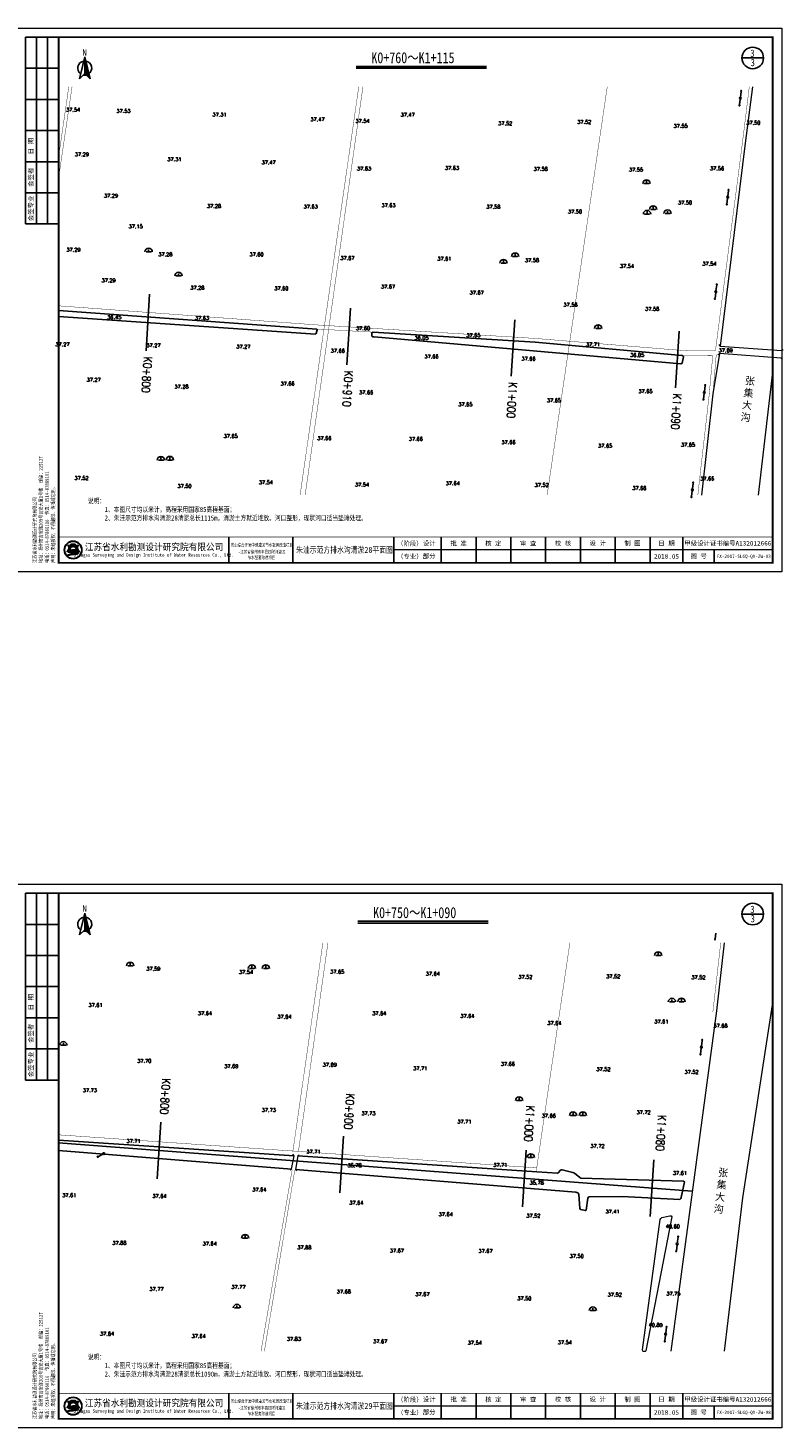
# Model space of a CAD drawing. Extents: x 464172 to 473094, y 3847158 to 3855433.
# Tile 94 of 98: x 470764 to 471177, y 3853735 to 3854500. Entities that reach past the tile are written whole.
import ezdxf
from ezdxf.enums import TextEntityAlignment as Align

# ---------------------------------------------------------------- set-up
doc = ezdxf.new("R2010")
doc.units = 0
doc.linetypes.add('X3', pattern=[5, 4, -1])
doc.layers.get('0').update_dxf_attribs({"linetype": 'CONTINUOUS'})
doc.layers.add('0.13文字', color=3, linetype='CONTINUOUS', lineweight=13)
doc.layers.add('文字', color=7, linetype='CONTINUOUS', lineweight=15)
for name, color, linetype in [('DIMTEX', 7, 'CONTINUOUS'), ('DLDW', 8, 'CONTINUOUS'), ('DLSS', 4, 'CONTINUOUS'), ('DMTZ', 3, 'CONTINUOUS'), ('DMX', 1, 'CONTINUOUS'), ('GCD', 9, 'CONTINUOUS'), ('GXYZ', 8, 'CONTINUOUS'), ('LINE', 7, 'CONTINUOUS'), ('SXSS', 5, 'CONTINUOUS'), ('断面', 7, 'CONTINUOUS')]:
    doc.layers.add(name, color=color, linetype=linetype)
doc.styles.add('-仿宋_GB2312', font='FangSong_GB2312.ttf')
doc.styles.add('HZ', font='rs.shx', dxfattribs={"width": 0.8, "bigfont": 'hztxt.shx'})
doc.styles.add('LYJFS', font='times.ttf', dxfattribs={"width": 0.7})
doc.styles.get("Standard").update_dxf_attribs({"font": 'rs.shx', "bigfont": 'hztxt.shx'})
doc.styles.add('STYLE2', font='txt', dxfattribs={"width": 0.8})
doc.styles.add('仿宋', font='FangSong_GB2312.ttf', dxfattribs={"width": 0.8})
doc.styles.add('仿宋体', font='FangSong_GB2312.ttf', dxfattribs={"width": 0.8})
doc.styles.add('宋体', font='txt')
doc.linetypes.add('10411', pattern='A,2,[150,AAA.SHX,S=1,R=0,X=0,Y=1],2,[151,AAA.SHX,S=1,R=0,X=0,Y=3],1e-11', length=4.00000000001)
doc.linetypes.add('10421', pattern='A,2,[150,AAA.SHX,S=0.5,R=0,X=0,Y=0.5],1e-11', length=2.00000000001)
doc.linetypes.add('8352', pattern='A,1.5,[145,AAA.SHX,S=1,R=0,X=0,Y=1],1.5,-1,3,-1', length=8)

# ---------------------------------------------------------------- blocks, each defined once
blk = doc.blocks.new('A$C67844AE1')
at = {"color": 7, "linetype": 'ByBlock', "lineweight": -3}
for p, q in [((-68.54528065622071, 12.60233967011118), (-102.4539569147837, -126.4874291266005)), ((-68.54528065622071, 12.60233967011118), (-68.54528065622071, -93.55508338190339)), ((-68.54528065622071, 12.60233967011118), (-34.63660439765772, -126.4874291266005)), ((-68.54528065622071, 6.444916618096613), (-66.57848399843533, 4.534749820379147)), ((-75.16375737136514, -13.81146217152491), (-75.00695480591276, -13.90275762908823)), ((-68.54528065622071, -3.555083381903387), (-63.38429603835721, -8.56746807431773)), ((-68.54528065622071, -13.55508338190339), (-60.19010807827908, -21.66968596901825)), ((-68.54528065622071, -23.55508338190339), (-56.99592011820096, -34.77190386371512)), ((-68.54528065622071, -33.55508338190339), (-53.80173215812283, -47.874121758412)), ((-68.54528065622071, -43.55508338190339), (-50.60754419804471, -60.97633965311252)), ((-68.54528065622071, -53.55508338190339), (-47.4133562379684, -74.0785575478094)), ((-68.54528065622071, -63.55508338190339), (-44.21916827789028, -87.18077544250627)), ((-68.54528065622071, -73.55508338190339), (-41.02498031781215, -100.282993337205)), ((-68.54528065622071, -83.55508338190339), (-37.83079235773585, -113.3852112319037)), ((-68.54528065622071, -93.55508338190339), (-102.4539569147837, -126.4874291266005)), ((-68.54528065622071, -93.55508338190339), (-34.63660439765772, -126.4874291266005))]:
    blk.add_line(p, q, dxfattribs=at)
for start, end in [(98.47002997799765, 234.1282238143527), (305.8717761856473, 81.52997002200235), (258.3564658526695, 281.6435341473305)]:
    blk.add_arc((-68.54528065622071, -58.56304133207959), 44.66625879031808, start, end, dxfattribs=at)
at = {"color": 7, "linetype": 'ByBlock', "lineweight": -3, "insert": (-82.5777418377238, 61.776892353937), "char_height": 40, "width": 53.56766932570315, "attachment_point": 1}
blk.add_mtext('{\\fSimSun|b0|i0|c134|p2;N}', dxfattribs=at)
blk = doc.blocks.new('TK')
h = blk.add_hatch(color=152)
h.dxf.hatch_style = 1
h.paths.add_polyline_path([(37.76634519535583, 12, 1), (28.08865389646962, 12, 1)])
h.paths.add_polyline_path([(37.60348109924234, 12, 1), (28.2515179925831, 12, 1)], flags=16)
h = blk.add_hatch(color=152)
h.dxf.hatch_style = 1
edge = h.paths.add_edge_path()
edge.add_arc((34.80941884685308, 9.57513306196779), 1.461698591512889, 43.31770961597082, 70.37003522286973)
edge.add_arc((33.42980450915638, 5.707128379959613), 5.568375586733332, 70.37003522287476, 84.52854590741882)
edge.add_arc((32.84297213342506, -0.4193509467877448), 11.72289597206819, 84.5285459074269, 95.17746754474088)
edge.add_arc((32.98455917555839, 9.871856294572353), 1.831337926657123, 111.7965680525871, 130.9174013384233, ccw=False)
edge.add_arc((34.88031159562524, 5.13131362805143), 6.936886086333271, 98.84274785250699, 111.79656805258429, ccw=False)
edge.add_arc((35.94667124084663, -1.723120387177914), 13.873772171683, 95.21036804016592, 98.84274785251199, ccw=False)
edge.add_ellipse((32.92749954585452, 12.29239219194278), major_axis=(-1.773815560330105, 0), ratio=0.8776980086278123, start_angle=172.6538623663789, end_angle=176.9129867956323)
edge.add_arc((34.51986391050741, 1.961408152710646), 10.24870363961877, 88.99992913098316, 98.52267106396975)
edge.add_arc((34.12653419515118, 4.586133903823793), 7.594670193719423, 98.5226710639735, 116.8491039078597)
edge.add_arc((31.25213164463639, 10.26438648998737), 1.230336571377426, 116.8491039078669, 139.2900683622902)
edge.add_arc((30.4676556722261, 10.93937889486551), 0.1954369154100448, 139.2900683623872, 263.050638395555)
edge.add_arc((30.65080526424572, 12.44199033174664), 1.70916902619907, 263.0506383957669, 272.136251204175)
edge.add_arc((31.81845295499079, -18.86063964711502), 29.61523112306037, 88.46268833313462, 92.13625120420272, ccw=False)
edge.add_arc((32.47617160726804, 5.646726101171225), 5.099041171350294, 68.07113774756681, 88.46268833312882, ccw=False)
edge.add_arc((36.58583429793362, -10.91731876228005), 21.4080615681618, 95.91294384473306, 98.79521578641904)
edge.add_arc((35.21854840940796, -2.080308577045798), 12.46590188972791, 98.79521578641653, 117.8496747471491)
edge.add_arc((93.71745628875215, -228.4932874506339), 245.9934265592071, 104.7703900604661, 105.15790668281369, ccw=False)
edge.add_line((31.00239690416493, 9.371353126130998), (30.1988762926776, 9.045501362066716))
edge.add_arc((51.56004769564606, -88.12407086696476), 99.48982566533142, 100.90627282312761, 102.39834375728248, ccw=False)
edge.add_line((32.73627937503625, 9.568770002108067), (32.12568198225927, 9.380185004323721))
edge.add_arc((29.81630978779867, 37.97211086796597), 28.68503833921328, 274.6177604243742, 279.6944367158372)
edge.add_arc((33.87653895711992, 14.20489681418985), 4.573507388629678, 279.694436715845, 287.6119267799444)
edge.add_arc((34.76080719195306, 11.41934212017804), 1.650966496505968, 287.6119267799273, 311.5140981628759)
edge.add_arc((35.67269695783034, 10.38914913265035), 0.2751610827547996, 311.5140981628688, 403.3177096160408)
edge = h.paths.add_edge_path()
edge.add_arc((37.34861352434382, 13.13700107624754), 2.066422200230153, 138.9741968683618, 204.1180883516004, ccw=False)
edge.add_line((35.78967558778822, 14.49339822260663), (34.09257231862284, 14.49339822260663))
edge.add_line((34.09257231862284, 14.49339822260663), (34.09257231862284, 15.08006279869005))
edge.add_line((34.09257231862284, 15.08006279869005), (31.76242677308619, 15.08006279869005))
edge.add_line((31.76242677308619, 15.08006279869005), (31.76242677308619, 14.49339822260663))
edge.add_line((31.76242677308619, 14.49339822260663), (30.06532350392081, 14.49339822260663))
edge.add_arc((28.50638556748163, 13.13700107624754), 2.066422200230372, -24.118088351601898, 41.0258031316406, ccw=False)
edge.add_arc((26.96985351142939, 13.82490731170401), 3.749914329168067, 314.34412131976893, 335.8819116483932, ccw=False)
edge.add_arc((28.92445619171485, 14.17747440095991), 3.106664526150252, 282.3877277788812, 290.1465811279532)
edge.add_arc((25.86021252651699, 22.52986678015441), 12.00340818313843, 290.1465811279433, 296.6495194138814)
edge.add_ellipse((32.92749954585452, 12.29239219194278), major_axis=(-1.773815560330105, 0), ratio=0.8776980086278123, start_angle=176.9129867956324, end_angle=378.37473811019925, ccw=False)
edge.add_ellipse((32.92749954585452, 12.29239219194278), major_axis=(-1.773815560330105, 0), ratio=0.8776980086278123, start_angle=172.653862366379, end_angle=176.9129867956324, ccw=False)
edge.add_ellipse((32.92749954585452, 12.29239219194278), major_axis=(-1.773815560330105, 0), ratio=0.8776980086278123, start_angle=161.6252618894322, end_angle=172.653862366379, ccw=False)
edge.add_arc((39.99478656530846, 22.52986678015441), 12.00340818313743, 243.3504805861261, 249.853418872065)
edge.add_arc((36.93054290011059, 14.17747440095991), 3.106664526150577, 249.8534188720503, 257.61227222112)
edge.add_arc((38.88514558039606, 13.82490731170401), 3.74991432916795, 204.1180883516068, 225.6558786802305, ccw=False)
at = {"lineweight": 0}
for p, q in [((0, 0), (0, 297)), ((0, 297), (420, 297)), ((420, 297), (420, 0)), ((415, 12), (208, 12)), ((420, 0), (0, 0))]:
    blk.add_line(p, q, dxfattribs=at)
for p, q in [((25, 292), (7, 292)), ((7, 292), (7, 190)), ((13, 292), (13, 190)), ((19, 292), (19, 190)), ((25, 275), (7, 275)), ((25, 258), (7, 258)), ((25, 241), (7, 241)), ((25, 224), (7, 224)), ((25, 207), (7, 207)), ((25, 190), (7, 190)), ((118, 19), (118, 5)), ((153, 19), (153, 5)), ((208, 19), (208, 5)), ((234, 19), (234, 5)), ((253, 19), (253, 5)), ((272, 19), (272, 5)), ((291, 19), (291, 5)), ((310, 19), (310, 5)), ((329, 19), (329, 5)), ((348, 19), (348, 5)), ((366, 19), (366, 5)), ((383, 12), (383, 5))]:
    blk.add_line(p, q)
at = {"lineweight": 0, "const_width": 1}
blk.add_lwpolyline([(25, 292), (415, 292), (415, 5), (25, 5)], close=True, dxfattribs=at)
at = {"lineweight": 0, "const_width": 0.4}
blk.add_lwpolyline([(415, 19), (25, 19)], dxfattribs=at)
at = {"color": 152}
for points in [[(34.69874112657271, 12.20855064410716, 0.04157472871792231), (33.0009984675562, 12.09693843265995, 0.08013502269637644), (30.6964595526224, 11.36209164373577, 0.09823132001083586), (30.31951032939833, 11.06684867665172, 0.599439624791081), (30.44400935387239, 10.74537776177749, 0.03966424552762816), (30.71451621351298, 10.73400916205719, -0.01603031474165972), (32.61296833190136, 10.7439319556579, -0.08921046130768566), (34.38043466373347, 10.37684270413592, 0.01257694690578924), (33.31247064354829, 10.23900867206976, 0.08333285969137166), (29.39506013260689, 8.941746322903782, -0.001690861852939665), (31.00239690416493, 9.371353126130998), (30.1988762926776, 9.045501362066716, -0.006510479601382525), (32.73627937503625, 9.568770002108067), (32.12568198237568, 9.380185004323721, 0.02215480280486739), (34.64668864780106, 9.696699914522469, 0.03456031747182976), (35.26033732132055, 9.845760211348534, 0.1046726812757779), (35.85507491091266, 10.18311053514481, 0.4234638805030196), (35.87289335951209, 10.57792154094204, 0.1185893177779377), (35.30046801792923, 10.95188049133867, 0.06185687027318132), (33.96074808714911, 11.25013348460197, 0.04649815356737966), (31.78508714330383, 11.25571519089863, -0.08362449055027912), (32.30456102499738, 11.57226833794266, -0.05658197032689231), (33.81395195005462, 11.9857476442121, -0.01585057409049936), (34.68675527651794, 12.09332510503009)], [(31.24412181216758, 11.80161767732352, -0.02838203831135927), (29.99446309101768, 11.26089254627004, -0.03386732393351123), (29.59091690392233, 11.14313846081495, 0.09425397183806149), (30.39241989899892, 12.29262248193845, 0.2921547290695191), (30.06532350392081, 14.49339822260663), (31.76242677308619, 14.49339822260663), (31.76242677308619, 15.08006279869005), (34.09257231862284, 15.08006279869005), (34.09257231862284, 14.49339822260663), (35.78967558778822, 14.49339822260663, 0.29215472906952), (35.46257919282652, 12.29262248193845, 0.09425397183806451), (36.2640821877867, 11.14313846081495, -0.03386732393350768), (35.86053600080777, 11.26089254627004, -0.02838203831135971), (34.61087727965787, 11.80161767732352)]]:
    blk.add_lwpolyline(points, format="xyb", dxfattribs=at)
for radius in [4.838845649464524, 4.675981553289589]:
    blk.add_circle((32.92749954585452, 12), radius, dxfattribs=at)
blk.add_arc((34.88031159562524, 5.13131362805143), 6.936886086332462, 98.84274785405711, 111.7965680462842, dxfattribs=at)
for start_param, end_param in [(2.820892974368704, 6.603884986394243), (3.013378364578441, 3.087714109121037)]:
    blk.add_ellipse((32.92749954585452, 12.29239219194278), major_axis=(-1.773815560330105, 0), ratio=0.8776980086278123, start_param=start_param, end_param=end_param, dxfattribs=at)
at = {"style": '宋体'}
for s, height, width, p in [('江苏省水利勘测设计研究院有限公司', 3.75, 0.9, (77.12731924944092, 13.75084589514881)), ('农业综合开发中型灌区节水配套改造项目', 1.8, 0.75, (136, 14.74047347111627)), ('Jiangsu Surveying and Design Institute of Water Resources Co., Ltd.', 2, 0.8, (76.9551912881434, 9.01340379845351)), ('-江苏省徐州市丰县四联河灌区', 1.8, 0.75, (136, 11.02926161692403)), ('节水配套改造项目', 1.8, 0.75, (135.8399052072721, 7.880905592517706))]:
    blk.add_text(s, height=height, dxfattribs=dict(at, width=width)).set_placement(p, align=Align.MIDDLE)
at = {"style": 'LYJFS'}
for s, p in [('（阶段）', (216.8339300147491, 15.5)), ('（专业）', (216.8339300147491, 8.5))]:
    blk.add_text(s, height=2.5, dxfattribs=at).set_placement(p, align=Align.MIDDLE_CENTER)
at = {"style": '仿宋'}
blk.add_text('2018.05', height=2.5, dxfattribs=at).set_placement((357, 8.5), align=Align.MIDDLE)
at = {"rotation": 90}
for s, insert, char_height, attachment_point, style in [('日 期', (10, 232.5), 2.5, 5, '宋体'), ('会签者', (10, 215.5), 2.5, 5, '宋体'), ('会签专业', (10, 198.5), 2.5, 5, '宋体'), ('江苏省水利勘测设计研究院有限公司\\P地址：扬州市吉安路209号吉安大厦1号楼  邮编：225127\\P电话：0514-87860116  传真：0514-87889101\\P声明：未经授权，不得翻印、传播或它用。', (23.29513194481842, 4.918324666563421), 2, 7, '仿宋')]:
    blk.add_mtext(s, dxfattribs=dict(at, insert=insert, char_height=char_height, attachment_point=attachment_point, style=style))
at = {"char_height": 2.5, "attachment_point": 5, "style": '宋体'}
for s, insert in [('设计', (227.4021536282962, 15.5)), ('批 准', (243.5, 15.5)), ('核 定', (262.4375, 15.47222222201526)), ('审 查', (281.4305555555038, 15.47328627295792)), ('校 核', (300.4652777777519, 15.54328155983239)), ('设 计', (319.4722222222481, 15.59333057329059)), ('制 图', (338.4166666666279, 15.4779241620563)), ('日 期', (357, 15.5)), ('甲级设计证书编号A132012666', (390.5, 15.5)), ('部分', (227.4021536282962, 8.5)), ('图 号', (374.5, 8.5))]:
    blk.add_mtext(s, dxfattribs=dict(at, insert=insert))
blk = doc.blocks.new('gc170')
at = {"linetype": 'Continuous'}
blk.add_circle((0, 0), 0.5, dxfattribs=at)
blk = doc.blocks.new('*U7')
at = {"linetype": 'Continuous'}
for points in [[(3.75, -6.938893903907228e-17), (3.769030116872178, -0.09567085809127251), (3.769030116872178, 0.09567085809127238)], [(3.769030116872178, 0.09567085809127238), (3.823223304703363, -0.1767766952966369), (3.823223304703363, 0.1767766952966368)], [(3.823223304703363, -0.1767766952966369), (3.769030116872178, 0.09567085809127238), (3.769030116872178, -0.09567085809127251)], [(3.823223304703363, 0.1767766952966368), (3.904329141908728, -0.2309698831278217), (3.904329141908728, 0.2309698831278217)], [(3.904329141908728, -0.2309698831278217), (3.823223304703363, 0.1767766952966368), (3.823223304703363, -0.1767766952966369)], [(3.904329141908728, 0.2309698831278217), (4, -0.25), (4, 0.25)], [(4, -0.25), (3.904329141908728, 0.2309698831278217), (3.904329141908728, -0.2309698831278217)], [(4, 0.25), (4.095670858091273, -0.2309698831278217), (4.095670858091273, 0.2309698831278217)], [(4.095670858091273, -0.2309698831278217), (4, 0.25), (4, -0.25)], [(4.095670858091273, 0.2309698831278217), (4.176776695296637, -0.1767766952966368), (4.176776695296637, 0.1767766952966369)], [(4.176776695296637, -0.1767766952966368), (4.095670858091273, 0.2309698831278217), (4.095670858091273, -0.2309698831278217)], [(4.176776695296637, 0.1767766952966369), (4.230969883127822, -0.09567085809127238), (4.230969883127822, 0.09567085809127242)], [(4.230969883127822, -0.09567085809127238), (4.176776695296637, 0.1767766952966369), (4.176776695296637, -0.1767766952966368)], [(4.25, -2.775557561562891e-17), (4.230969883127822, 0.09567085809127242), (4.230969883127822, -0.09567085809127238)]]:
    blk.add_solid(points, dxfattribs=at)
blk = doc.blocks.new('gc013c')
at = {"linetype": 'Continuous', "flags": 128}
blk.add_lwpolyline([(3.75, 0), (0.5, 0)], dxfattribs=at)
at = {"linetype": 'Continuous'}
blk.add_circle((4, -2.775557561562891e-17), 0.25, dxfattribs=at)
blk.add_blockref('*U7', (0, 0), dxfattribs=at)
blk = doc.blocks.new('gc110')
at = {"linetype": 'Continuous'}
for points in [[(0, 0), (1.35, 0), (-1.35, 0)], [(0, 0), (0, 1.4)]]:
    blk.add_lwpolyline(points, dxfattribs=at)
blk.add_arc((0, 0), 2, 0, 180, dxfattribs=at)
blk = doc.blocks.new('gc013b')
at = {"linetype": 'Continuous'}
blk.add_line((0.5, 0), (4, 0), dxfattribs=at)
at = {"linetype": 'Continuous', "flags": 128}
blk.add_lwpolyline([(3.387748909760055, 0.35355), (4, 0), (3.387748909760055, -0.35355)], dxfattribs=at)

msp = doc.modelspace()

# ---------------------------------------------------------------- linework, layer by layer
at = {"color": 3, "linetype": 'Continuous', "lineweight": -3, "elevation": -36.45550000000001, "flags": 128}
msp.add_lwpolyline([(470781.0475487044, 3853890.964451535), (471127.1053535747, 3853864.644774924)], dxfattribs=at)
at = {"layer": 'DIMTEX', "linetype": 'Continuous'}
for p, q in [((470943.4839576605, 3854477.879376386), (471014.775632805, 3854477.879376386)), ((470944.4419181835, 3854011.057037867), (471015.733593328, 3854011.057037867))]:
    msp.add_line(p, q, dxfattribs=at)
at = {"layer": 'DIMTEX', "color": 1, "linetype": 'Continuous'}
for p, q in [((470943.5044504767, 3854478.841818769), (471014.775632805, 3854478.841818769)), ((470944.4624109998, 3854012.01948025), (471015.733593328, 3854012.01948025))]:
    msp.add_line(p, q, dxfattribs=at)
at = {"layer": 'DLSS', "color": 7, "linetype": 'Continuous', "lineweight": 13}
for p, q in [((471142.3845710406, 3854326.140520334, -37.6555), (471141.7316394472, 3854326.897937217, -37.6555)), ((471142.0794222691, 3854322.021604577, -37.6555), (471141.3220053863, 3854321.368672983, -37.6555)), ((471175.6163536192, 3854319.537029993, -37.6555), (471176.2692852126, 3854318.77961311, -37.6555)), ((471175.9215023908, 3854323.65594575, -37.6555), (471176.6789192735, 3854324.308877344, -37.6555)), ((470909.6291712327, 3853883.991038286, -73.77100000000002), (470909.0581288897, 3853884.811958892, -73.77100000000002)), ((470911.6812812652, 3853883.894441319, -73.77100000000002), (470912.5022018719, 3853884.465483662, -73.77100000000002)), ((470908.3072577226, 3853876.627234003, -73.77100000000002), (470907.4863371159, 3853876.05619166, -73.77100000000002)), ((470910.3593677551, 3853876.530637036, -73.77100000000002), (470910.9304100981, 3853875.709716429, -73.77100000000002))]:
    msp.add_line(p, q, dxfattribs=at)
at = {"layer": 'DLSS', "color": 7, "linetype": 'Continuous', "lineweight": 13, "const_width": 0.2}
for points, elevation in [([(470781.0475487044, 3854429.312681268), (470786.6181005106, 3854467.71748914)], -37.6555), ([(470944.9864003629, 3854467.71748914), (470912.9364435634, 3854244.709778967)], -37.6555), ([(470922.0095710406, 3854335.416520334), (470952.9075710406, 3854333.701520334)], -37.6555), ([(471121.5965710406, 3854320.990520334), (471121.5965710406, 3854320.990520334), (471121.5965710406, 3854320.990520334), (471125.0851910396, 3854320.944325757), (471137.3953812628, 3854321.050576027), (471138.1675710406, 3854320.985520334)], -37.6555), ([(471141.2623858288, 3854321.748859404), (471140.6514803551, 3854321.326214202), (471140.1485182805, 3854320.56125937), (471138.4065710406, 3854299.939520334)], -37.6555), ([(470925.3719521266, 3854000.255270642), (470909.0308379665, 3853886.551702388)], -73.77100000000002), ([(470908.6140236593, 3853876.371247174), (470891.6054530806, 3853777.24756047)], -73.77100000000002)]:
    msp.add_lwpolyline(points, dxfattribs=dict(at, elevation=elevation))
at = {"layer": 'DLSS', "color": 7, "linetype": 'X3', "lineweight": 13, "const_width": 0.2}
for points, elevation in [([(470788.4028231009, 3854467.71748914), (470781.0475487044, 3854417.871539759)], -37.6555), ([(470915.7113917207, 3854244.709778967), (470947.2694215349, 3854467.71748914)], -37.6555), ([(471047.8556236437, 3854244.709778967), (471080.6956316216, 3854467.71748914)], -37.6555), ([(471158.2765367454, 3854467.71748914), (471154.4685710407, 3854436.665520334)], -37.6555), ([(470781.0475487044, 3854348.082606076), (470922.2015710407, 3854337.645520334), (471041.0465710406, 3854330.299520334), (471121.2499117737, 3854323.731098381), (471124.3071473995, 3854323.579615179), (471139.3515710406, 3854323.432520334), (471139.7689753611, 3854323.948781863), (471139.9806063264, 3854325.113529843), (471154.4685710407, 3854436.665520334)], -37.6555), ([(471138.2778121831, 3854320.601011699), (471138.1675710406, 3854320.985520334), (471138.2778121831, 3854320.601011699), (471136.4105710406, 3854299.919520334), (471130.1446519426, 3854244.709778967)], -37.6555), ([(470912.0336160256, 3853886.344050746), (470928.1532993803, 3854000.255270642)], -73.77100000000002), ([(471042.1809926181, 3853877.343946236), (471060.2808550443, 3854000.255270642)], -73.77100000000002), ([(471142.667837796, 3854000.255270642), (471138.3779926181, 3853962.456946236)], -73.77100000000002), ([(470781.0475487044, 3853895.402153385), (471042.1809926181, 3853877.343946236), (471042.1869926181, 3853875.231946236)], -73.77100000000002), ([(470893.4308322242, 3853777.24756047), (470910.012077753, 3853875.962833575)], -73.77100000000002)]:
    msp.add_lwpolyline(points, dxfattribs=dict(at, elevation=elevation))
at = {"layer": 'DLSS', "color": 7, "linetype": 'Continuous', "lineweight": 13}
for points, elevation in [([(471175.6163536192, 3854319.537029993), (471142.0794222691, 3854322.021604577)], -37.6555), ([(471142.3845710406, 3854326.140520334), (471175.9215023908, 3854323.65594575)], -37.6555), ([(470908.3072577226, 3853876.627234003), (470909.6291712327, 3853883.991038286)], -73.77100000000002), ([(470911.6812812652, 3853883.894441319), (470910.3593677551, 3853876.530637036)], -73.77100000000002)]:
    msp.add_lwpolyline(points, dxfattribs=dict(at, elevation=elevation))
at = {"layer": 'DMTZ', "color": 7, "linetype": '10411', "lineweight": 13}
for points, elevation in [([(471160.0080114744, 3854467.71748914), (471155.9725710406, 3854436.956520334), (471142.3845710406, 3854326.140520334)], -37.6555), ([(471142.0794222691, 3854322.021604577), (471138.4065710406, 3854299.939520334), (471132.0780243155, 3854244.709778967)], -37.6555), ([(471144.5980398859, 3854000.255270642), (471140.3399926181, 3853963.094946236), (471115.3565615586, 3853777.24756047)], -73.77100000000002)]:
    msp.add_lwpolyline(points, dxfattribs=dict(at, elevation=elevation))
at = {"layer": 'DMTZ', "color": 7, "linetype": '10411', "ltscale": 0.5, "flags": 128}
for points, elevation in [([(470781.0475487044, 3854342.308121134), (470921.2755710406, 3854332.592520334), (470921.7666413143, 3854332.890531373), (470922.3361491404, 3854334.883371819), (470922.0095710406, 3854335.416520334), (470781.0475487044, 3854345.477977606)], -37.6555), ([(471121.5965710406, 3854320.990520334), (471041.3545710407, 3854328.284520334), (470952.9075710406, 3854333.701520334), (470952.2051322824, 3854333.34097598), (470952.1409078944, 3854331.598094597), (470952.5585710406, 3854331.228520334), (470953.3603974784, 3854331.128096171), (471120.9375710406, 3854316.481520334), (471121.689810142, 3854316.853572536), (471122.3471428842, 3854320.201280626), (471122.1339643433, 3854320.676461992), (471121.5965710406, 3854320.990520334)], -37.6555), ([(470909.6291712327, 3853883.991038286), (470781.0475487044, 3853892.469838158)], -73.77100000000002), ([(470781.0475487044, 3853886.907215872), (470908.3072577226, 3853876.627234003)], -73.77100000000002), ([(470910.3593677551, 3853876.530637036), (471063.542170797, 3853864.128409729), (471064.5939926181, 3853863.773946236), (471065.1539707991, 3853863.088287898), (471065.8049926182, 3853855.228946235), (471065.8049926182, 3853855.228946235), (471065.8049926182, 3853855.228946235), (471065.8049926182, 3853855.228946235), (471066.0534991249, 3853854.720195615), (471068.805088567, 3853854.063846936), (471069.2219926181, 3853854.297946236), (471069.2219926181, 3853854.297946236), (471070.0833860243, 3853860.893548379), (471070.3809926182, 3853861.344946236), (471070.8362815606, 3853861.49147119), (471088.8979926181, 3853861.800946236), (471120.3467075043, 3853860.125530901), (471120.8739926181, 3853860.582946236), (471121.1464172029, 3853861.156464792), (471122.8089926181, 3853869.828946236), (471122.3465620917, 3853870.078189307), (471066.3509926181, 3853871.658946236), (471065.6542246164, 3853872.086107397), (471062.8629926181, 3853874.487946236), (471061.9168295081, 3853874.865105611), (471056.1397297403, 3853876.251542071), (471055.6149926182, 3853876.206946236), (471055.6149926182, 3853876.206946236), (471055.2092499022, 3853876.099587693), (471053.950684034, 3853874.670745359), (471053.4459926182, 3853874.431946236), (471042.1869926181, 3853875.231946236), (471042.1869926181, 3853875.231946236), (470911.6812812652, 3853883.894441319)], -73.77100000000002)]:
    msp.add_lwpolyline(points, dxfattribs=dict(at, elevation=elevation))
at = {"layer": 'DMTZ', "color": 7, "linetype": '10421', "lineweight": 13, "elevation": -73.77100000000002}
msp.add_lwpolyline([(471109.6111754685, 3853849.08657538), (471109.9179926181, 3853849.803946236), (471110.5149596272, 3853850.243784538), (471114.8299873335, 3853851.131480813), (471115.5739926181, 3853851.086946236), (471115.9852525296, 3853850.589863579), (471101.7299926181, 3853777.470946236), (471101.4125067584, 3853777.095538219), (471100.4410161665, 3853777.067032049), (471100.1589926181, 3853777.363946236), (471100.0266527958, 3853778.023755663)], close=True, dxfattribs=at)
at = {"layer": 'DMX', "linetype": 'Continuous', "lineweight": 25}
for points, elevation in [([(470830.7695994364, 3854354.361713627), (470828.7942641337, 3854323.444930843)], -27.17527182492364), ([(470940.4430701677, 3854346.738405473), (470938.467734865, 3854315.821622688)], -30.8651217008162), ([(471030.1759098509, 3854340.501153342), (471028.2005745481, 3854309.584370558)], -33.88408978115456), ([(471119.9087495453, 3854334.263901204), (471117.9334142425, 3854303.34711842)], -36.90305786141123), ([(470836.9084493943, 3853902.249419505), (470834.9331140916, 3853871.332636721)], -36.45550000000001), ([(470936.6204744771, 3853894.665749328), (470934.6451391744, 3853863.748966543)], -36.45550000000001), ([(471036.3324996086, 3853887.082079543), (471034.3571643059, 3853856.165296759)], -36.45550000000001), ([(471106.1309171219, 3853881.773510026), (471104.1555818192, 3853850.856727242)], -36.45550000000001)]:
    msp.add_lwpolyline(points, dxfattribs=dict(at, elevation=elevation))
at = {"layer": 'SXSS', "color": 7, "linetype": '8352', "lineweight": 13}
for points, elevation in [([(471171.0475487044, 3854313.478039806), (471163.0331056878, 3854244.709778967)], -37.6555), ([(471171.0475487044, 3853968.840981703), (471154.6014458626, 3853861.027211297), (471144.5953617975, 3853777.24756047)], -73.77100000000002)]:
    msp.add_lwpolyline(points, dxfattribs=dict(at, elevation=elevation))
at = {"layer": '断面'}
for p, q in [((471154.2303746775, 3854483.421604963), (471166.0373686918, 3854483.421604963)), ((471154.2303746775, 3854015.959386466), (471166.0373686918, 3854015.959386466))]:
    msp.add_line(p, q, dxfattribs=at)
for centre in [(471160.1338716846, 3854483.421604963), (471160.1338716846, 3854015.959386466)]:
    msp.add_circle(centre, 5.903497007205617, dxfattribs=at)

# ---------------------------------------------------------------- block references
at = {"layer": 'DLDW', "color": 7, "linetype": 'Continuous', "lineweight": 13}
for p in [(471102.1015710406, 3854414.863520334, -37.6555), (471102.4062442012, 3854398.216307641, -37.6555), (471105.7575229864, 3854400.687906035, -37.6555), (471113.6445710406, 3854398.448520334, -37.6555), (470830.2221310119, 3854377.518279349, -37.6555), (471024.0455305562, 3854371.385918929, -37.6555), (471030.3712458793, 3854375.013505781, -37.6555), (470846.4852162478, 3854364.386829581, -37.6555), (471075.7597041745, 3854335.745431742, -37.6555), (470836.890243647, 3854263.793930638, -37.6555), (470841.8049569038, 3854263.869083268, -37.6555), (471108.5375448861, 3853993.295992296, -73.77100000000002), (470820.1289926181, 3853987.659946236, -73.77100000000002), (470886.6349333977, 3853986.288421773, -73.77100000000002), (470894.2199883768, 3853986.288421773, -73.77100000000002), (471116.0374832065, 3853967.973089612, -73.77100000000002), (471121.2377241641, 3853968.038818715, -73.77100000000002), (470783.6588651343, 3853944.289880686, -73.77100000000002), (471032.5446181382, 3853914.12140024, -73.77100000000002), (471062.0236122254, 3853905.928585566, -73.77100000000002), (471067.3298621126, 3853905.953793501, -73.77100000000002), (471038.923337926, 3853883.072997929, -73.77100000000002), (470882.9239926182, 3853838.982946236, -73.77100000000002), (470878.4549926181, 3853800.884946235, -73.77100000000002), (471072.8009926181, 3853799.400946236, -73.77100000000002)]:
    msp.add_blockref('gc110', p, dxfattribs=at)
at = {"layer": 'GXYZ', "color": 7, "linetype": 'Continuous', "lineweight": 13}
for name, p, rotation in [('gc013c', (471153.3645710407, 3854461.471520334, -37.6555), 82.85160331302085), ('gc013c', (471153.3645710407, 3854461.471520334, -37.6555), 262.8516033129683), ('gc013c', (471146.4805710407, 3854407.390520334, -37.6555), 82.85160331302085), ('gc013c', (471146.4805710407, 3854407.390520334, -37.6555), 262.8516033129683), ('gc013c', (471140.0125710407, 3854355.817520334, -37.6555), 82.85160331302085), ('gc013c', (471140.0125710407, 3854355.817520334, -37.6555), 262.8516033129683), ('gc013c', (471133.7205710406, 3854300.823520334, -37.6555), 82.85160331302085), ('gc013c', (471133.7205710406, 3854300.823520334, -37.6555), 262.8516033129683), ('gc013c', (471127.1875710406, 3854247.594520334, -37.6555), 82.85160331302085), ('gc013c', (471127.1875710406, 3854247.594520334, -37.6555), 262.8516033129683), ('gc013c', (471140.0399926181, 3854006.040946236, -73.77100000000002), 262.8516033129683), ('gc013c', (471132.0879926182, 3853943.258946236, -73.77100000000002), 82.85160331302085), ('gc013c', (471132.0879926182, 3853943.258946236, -73.77100000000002), 262.8516033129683), ('gc013b', (470805.6779926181, 3853885.142946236, -73.77100000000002), 207.9258927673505), ('gc013c', (471118.8979926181, 3853835.838946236, -73.77100000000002), 82.85160331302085), ('gc013c', (471118.8979926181, 3853835.838946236, -73.77100000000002), 262.8516033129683), ('gc013c', (471112.5699926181, 3853786.589946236, -73.77100000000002), 262.8516033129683), ('gc013c', (471112.5699926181, 3853786.589946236, -73.77100000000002), 82.85160331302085)]:
    msp.add_blockref(name, p, dxfattribs=dict(at, rotation=rotation))
for p in [(471153.3645710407, 3854461.471520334, -37.6555), (471146.4805710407, 3854407.390520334, -37.6555), (471140.0125710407, 3854355.817520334, -37.6555), (471133.7205710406, 3854300.823520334, -37.6555), (471127.1875710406, 3854247.594520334, -37.6555), (471132.0879926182, 3853943.258946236, -73.77100000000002), (470805.6779926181, 3853885.142946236, -73.77100000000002), (471118.8979926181, 3853835.838946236, -73.77100000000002), (471112.5699926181, 3853786.589946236, -73.77100000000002)]:
    msp.add_blockref('gc170', p, dxfattribs=at)
at = {"layer": 'LINE', "color": 2, "xscale": 0.08574142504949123, "yscale": 0.0857414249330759, "zscale": 0.08574142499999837}
for p in [(470801.1837159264, 3854482.869964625, 44.48), (470801.1837159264, 3854015.407746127, 44.48)]:
    msp.add_blockref('A$C67844AE1', p, dxfattribs=at)
at = {"layer": '断面'}
for p in [(470756.0475487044, 3854202.78275814), (470756.0475487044, 3853735.320539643)]:
    msp.add_blockref('TK', p, dxfattribs=at)

# ---------------------------------------------------------------- texts
at = {"linetype": 'Continuous', "lineweight": 25, "style": 'HZ', "width": 0.8}
for s, p in [('K0+800', (470825.019955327, 3854300.846308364, -27.17527182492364)), ('K0+910', (470934.6934260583, 3854293.223000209, -30.8651217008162)), ('K1+000', (471024.4262657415, 3854286.985748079, -33.88408978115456)), ('K1+090', (471114.1591054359, 3854280.748495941, -36.90305786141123)), ('K0+800', (470835.0417585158, 3853906.807148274, -36.45550000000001)), ('K0+900', (470935.553350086, 3853898.583186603, -36.45550000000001)), ('K1+000', (471033.9152182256, 3853891.933583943, -36.45550000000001)), ('K1+080', (471105.8503715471, 3853886.826448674, -36.45550000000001))]:
    msp.add_text(s, height=4.5, rotation=266.3442267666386, dxfattribs=at).set_placement(p, align=Align.BOTTOM_RIGHT)
at = {"color": 7, "linetype": 'Continuous', "lineweight": 13, "char_height": 4, "width": 4.495320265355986, "attachment_point": 1, "rotation": 353.1601518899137}
for insert in [(471156.1816981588, 3854309.410248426, -37.6555), (471141.4832137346, 3853877.077288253, -73.77100000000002)]:
    msp.add_mtext('{\\fSimHei|b0|i0|c134|p2;张\\P集\\P大\\P沟}', dxfattribs=dict(at, insert=insert))
at = {"char_height": 2.8, "attachment_point": 1, "style": '仿宋体'}
for s, insert in [('说明：\\P     1、本图尺寸均以米计，高程采用国家85高程基面； \\P     2、朱洼示范方排水沟清淤28清淤总长1115m，清淤土方就近堆放。河口整形，现状河口适当垫滩处理。', (470797.0311290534, 3854242.971704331)), ('说明：\\P     1、本图尺寸均以米计，高程采用国家85高程基面； \\P     2、朱洼示范方排水沟清淤28清淤总长1090m，清淤土方就近堆放。河口整形，现状河口适当垫滩处理。', (470797.0311290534, 3853775.509485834))]:
    msp.add_mtext(s, dxfattribs=dict(at, insert=insert))
at = {"layer": '0.13文字', "linetype": 'Continuous', "lineweight": 13, "char_height": 1.8, "width": 55.55091040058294, "attachment_point": 1, "style": 'LYJFS'}
for s, insert in [('{\\fFangSong_GB2312|b0|i0|c134|p49;\\W1;\\C7; FX-2017-SLGQ-QY-ZW-03\\P  }', (471139.0475487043, 3854212.241661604)), ('{\\fFangSong_GB2312|b0|i0|c134|p49;\\W1;\\C7; FX-2017-SLGQ-QY-ZW-08  }', (471139.0475487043, 3853744.779443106))]:
    msp.add_mtext(s, dxfattribs=dict(at, insert=insert))
at = {"layer": 'DIMTEX', "linetype": 'Continuous', "style": 'STYLE2', "width": 0.8}
for s, height, p in [('3', 4.0002, (471158.8600139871, 3854484.014783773)), ('K0+760～K1+115', 6.000299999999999, (470951.8619160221, 3854480.567539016)), ('3', 4.0002, (471159.0616844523, 3854478.909629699)), ('K0+750～K1+090', 6.000299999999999, (470952.8198765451, 3854013.745200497)), ('3', 4.0002, (471158.8600139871, 3854016.552565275)), ('3', 4.0002, (471159.0616844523, 3854011.447411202))]:
    msp.add_text(s, height=height, dxfattribs=at).set_placement(p)
at = {"layer": 'DMTZ', "color": 7, "linetype": '10411', "ltscale": 0.5}
msp.add_text('36.45', height=2, dxfattribs=at).set_placement((470811.4400286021, 3854341.853127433, -1.201000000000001), align=Align.MIDDLE)
at = {"layer": 'GCD', "color": 7, "linetype": 'Continuous', "lineweight": 13}
for s, p in [('37.54', (470788.9941866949, 3854455.174345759, -0.1189999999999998)), ('37.53', (470816.485343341, 3854454.471851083, -0.1260000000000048)), ('37.31', (470868.9256933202, 3854452.536874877, -0.3480000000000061)), ('37.47', (470922.4399100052, 3854449.871031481, -0.1869999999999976)), ('37.54', (470947.0060261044, 3854449.056659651, -0.1189999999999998)), ('37.47', (470971.7170423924, 3854452.380056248, -0.1869999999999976)), ('37.52', (471068.1170680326, 3854448.48627679, -0.1380000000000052)), ('37.50', (471160.4749275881, 3854448.071356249, -0.1530000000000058)), ('37.52', (471024.9603844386, 3854447.702220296, -0.1380000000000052)), ('37.55', (471120.7399162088, 3854446.278792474, -0.1080000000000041)), ('37.29', (470793.7595863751, 3854430.783073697, -0.3670000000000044)), ('37.31', (470844.2870848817, 3854428.074011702, -0.3480000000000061)), ('37.47', (470895.7612927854, 3854426.349043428, -0.1869999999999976)), ('37.63', (470947.8946064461, 3854423.052589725, -0.02400000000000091)), ('37.63', (470995.9162188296, 3854423.366226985, -0.02400000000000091)), ('37.58', (471044.338904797, 3854422.836460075, -0.0799999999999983)), ('37.55', (471096.4152722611, 3854422.443167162, -0.1080000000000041)), ('37.56', (471140.6704936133, 3854423.070441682, -0.09499999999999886)), ('37.29', (470809.6681907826, 3854408.1976719, -0.3670000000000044)), ('37.28', (470865.9557886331, 3854402.51972312, -0.3780000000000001)), ('37.63', (470918.7066390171, 3854402.271628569, -0.02400000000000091)), ('37.63', (470961.2254238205, 3854402.956564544, -0.02400000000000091)), ('37.58', (471018.4558445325, 3854402.1567822, -0.0799999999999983)), ('37.50', (471123.1785483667, 3854404.453856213, -0.1509999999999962)), ('37.50', (471063.0663459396, 3854399.552302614, -0.1509999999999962)), ('37.15', (470823.140951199, 3854391.439046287, -0.5010000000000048)), ('37.29', (470789.1537881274, 3854378.693408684, -0.3670000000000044)), ('37.28', (470839.335046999, 3854376.180168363, -0.3780000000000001)), ('37.60', (470889.1596739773, 3854376.178812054, -0.0519999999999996)), ('37.67', (470938.776202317, 3854374.1419294, 0.01800000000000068)), ('37.61', (470991.704143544, 3854373.811466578, -0.04200000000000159)), ('37.58', (471039.6105116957, 3854372.963626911, -0.0799999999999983)), ('37.54', (471091.4471812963, 3854369.738251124, -0.1110000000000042)), ('37.54', (471136.4862999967, 3854371.064904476, -0.1110000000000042)), ('37.29', (470808.3585127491, 3854361.945743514, -0.3670000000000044)), ('37.28', (470856.821246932, 3854357.925057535, -0.3780000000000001)), ('37.60', (470902.6685115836, 3854357.567285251, -0.0519999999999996)), ('37.67', (470960.9880916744, 3854358.545550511, 0.01800000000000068)), ('37.67', (471009.4138192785, 3854355.346311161, 0.01800000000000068)), ('37.58', (471060.599578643, 3854348.668469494, -0.07399999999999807)), ('37.63', (470859.3463122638, 3854341.430288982, -0.0210000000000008)), ('37.58', (471105.2237674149, 3854346.422898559, -0.07399999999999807)), ('37.60', (470947.3469428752, 3854335.836541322, -0.0519999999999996)), ('37.27', (470783.143176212, 3854326.982777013, -0.3859999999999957)), ('37.27', (470832.8724985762, 3854326.500334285, -0.3859999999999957)), ('37.27', (470881.9580078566, 3854325.857077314, -0.3859999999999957)), ('36.05', (470979.2738195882, 3854330.561416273, -1.606000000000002)), ('37.65', (471007.5649266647, 3854332.017725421, -0.001999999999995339)), ('37.71', (471072.8841575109, 3854326.960819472, 0.05499999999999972)), ('37.66', (470933.5364763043, 3854323.577745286)), ('37.66', (470984.716659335, 3854320.406218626)), ('37.66', (471037.6822830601, 3854319.216882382)), ('36.05', (471097.0539314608, 3854321.181037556, -1.606000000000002)), ('37.69', (471145.3935638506, 3854323.761286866, 0.03600000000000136)), ('37.27', (470800.2024486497, 3854307.685214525, -0.3859999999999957)), ('37.28', (470848.1614540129, 3854303.986523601, -0.3760000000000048)), ('37.66', (470906.0984638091, 3854305.594666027)), ('37.66', (470949.0095352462, 3854300.782335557)), ('37.65', (471051.5683680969, 3854296.421472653, -0.008000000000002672)), ('37.65', (471101.5514981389, 3854301.398466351, -0.008000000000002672)), ('37.65', (471003.1653682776, 3854294.241041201, -0.008000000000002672)), ('37.65', (470874.9951947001, 3854276.939892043, -0.003000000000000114)), ('37.66', (470926.1758846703, 3854275.801948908)), ('37.66', (470976.1658583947, 3854275.405503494)), ('37.66', (471026.7536826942, 3854273.59193526, 0.004000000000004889)), ('37.65', (471124.7679724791, 3854272.238522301, -0.008000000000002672)), ('37.65', (471079.5389204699, 3854271.643872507, -0.008000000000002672)), ('37.52', (470793.5666959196, 3854253.974503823, -0.132000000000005)), ('37.50', (470849.8325798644, 3854249.631896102, -0.1530000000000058)), ('37.54', (470894.2622728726, 3854251.677319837, -0.1159999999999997)), ('37.54', (470946.7844090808, 3854250.427756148, -0.1159999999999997)), ('37.64', (470996.3254034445, 3854251.173432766, -0.01399999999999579)), ('37.52', (471044.8458442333, 3854250.173796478, -0.1350000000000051)), ('37.66', (471135.2842621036, 3854253.732824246, 0.001000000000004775)), ('37.66', (471098.1884619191, 3854248.579070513, 0.004000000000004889)), ('37.59', (470832.7615493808, 3853986.122027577, -36.17950000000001)), ('37.54', (470883.4338635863, 3853984.265753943, -36.23150000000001)), ('37.65', (470933.1892088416, 3853984.466231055, -36.11850000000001)), ('37.64', (470985.4178271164, 3853983.378911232, -36.12950000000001)), ('37.52', (471035.93907337, 3853981.629529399, -36.25050000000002)), ('37.52', (471083.9593339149, 3853981.879420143, -36.25050000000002)), ('37.52', (471130.4789692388, 3853981.379601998, -36.25050000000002)), ('37.61', (470801.2278886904, 3853966.240849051, -36.16550000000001)), ('37.64', (470860.9761930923, 3853961.742705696, -36.13350000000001)), ('37.64', (470904.355169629, 3853959.90256114, -36.13350000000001)), ('37.64', (470956.1747722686, 3853961.727456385, -36.13350000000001)), ('37.64', (471004.2916892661, 3853960.291528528, -36.12950000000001)), ('37.64', (471051.7990115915, 3853956.399838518, -36.12950000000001)), ('37.61', (471110.2469318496, 3853957.278946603, -36.16550000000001)), ('37.68', (471142.5418465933, 3853954.983045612, -36.08650000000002)), ('37.70', (470827.8281837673, 3853935.776172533, -36.07350000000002)), ('37.69', (470875.3257052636, 3853932.873011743, -36.08050000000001)), ('37.69', (470929.1401145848, 3853933.690865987, -36.08050000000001)), ('37.71', (470978.5459250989, 3853931.660068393, -36.06050000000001)), ('37.66', (471026.4264393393, 3853934.113631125, -36.10850000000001)), ('37.52', (471078.6038567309, 3853931.2511596, -36.25050000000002)), ('37.52', (471126.712155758, 3853929.774762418, -36.25050000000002)), ('37.73', (470798.133361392, 3853919.751236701, -36.03850000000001)), ('37.73', (470895.8430650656, 3853908.946916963, -36.04350000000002)), ('37.73', (470950.271378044, 3853907.106772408, -36.04350000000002)), ('37.66', (471048.7528125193, 3853905.852846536, -36.10850000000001)), ('37.72', (471100.521129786, 3853907.692991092, -36.04850000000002)), ('37.71', (471002.6535144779, 3853902.608629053, -36.06050000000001)), ('37.71', (470821.9603597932, 3853891.996355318, -36.05750000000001)), ('37.71', (470920.257944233, 3853886.206382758, -36.05750000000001)), ('37.72', (471075.3531075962, 3853889.291545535, -36.04850000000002)), ('35.78', (470942.7872621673, 3853878.688619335, -37.99350000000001)), ('37.71', (471022.2805196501, 3853878.968972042, -36.05750000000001)), ('37.61', (471120.3715262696, 3853874.54487582, -36.15850000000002)), ('35.78', (471042.1930162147, 3853869.19922271, -37.99350000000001)), ('37.61', (470786.8625769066, 3853862.422627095, -36.15750000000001)), ('37.64', (470836.1295705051, 3853861.922992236, -36.12750000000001)), ('37.64', (470890.6651856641, 3853865.528024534, -36.12750000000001)), ('37.64', (470943.6450036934, 3853858.284785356, -36.12750000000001)), ('37.64', (470992.4852387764, 3853852.005331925, -36.12750000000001)), ('37.41', (471083.5884232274, 3853853.540123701, -36.35650000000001)), ('37.52', (471040.3251133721, 3853851.243526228, -36.24750000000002)), ('40.60', (471116.4794987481, 3853845.424448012, -33.17450000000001)), ('37.88', (470814.2109456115, 3853836.402538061, -35.89450000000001)), ('37.64', (470863.5756095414, 3853836.021635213, -36.12750000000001)), ('37.88', (470915.2460030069, 3853833.907039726, -35.89450000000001)), ('37.67', (470965.8016366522, 3853832.198383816, -36.10550000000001)), ('37.67', (471014.2133389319, 3853832.00795072, -36.10550000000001)), ('37.50', (471063.9592213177, 3853829.15116103, -36.26950000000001)), ('37.77', (470834.4982393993, 3853811.189049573, -35.99750000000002)), ('37.77', (470879.2645401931, 3853812.328715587, -35.99750000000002)), ('37.68', (470936.8249784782, 3853809.852828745, -36.09250000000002)), ('37.67', (470979.751596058, 3853808.325918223, -36.10550000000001)), ('37.50', (471035.4207277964, 3853806.051095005, -36.26950000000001)), ('37.52', (471084.7853917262, 3853808.146042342, -36.24750000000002)), ('37.75', (471116.8057142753, 3853808.717414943, -36.02150000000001)), ('40.89', (471107.1404914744, 3853791.546691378, -32.87850000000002)), ('37.64', (470807.5328634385, 3853786.810424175, -36.13350000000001)), ('37.64', (470857.5365245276, 3853785.475083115, -36.13350000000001)), ('37.83', (470909.5695486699, 3853783.951471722, -35.94350000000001)), ('37.67', (470956.6685312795, 3853782.614224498, -36.10550000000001)), ('37.54', (471008.3412059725, 3853781.853188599, -36.22750000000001)), ('37.54', (471057.529961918, 3853782.054215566, -36.22750000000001))]:
    msp.add_text(s, height=2, dxfattribs=at).set_placement(p, align=Align.MIDDLE)
at = {"layer": '文字', "color": 7, "style": '-仿宋_GB2312', "width": 0.8}
for s, p in [('朱洼示范方排水沟清淤28平面图', (470910.7493402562, 3854213.161730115)), ('朱洼示范方排水沟清淤29平面图', (470910.7493402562, 3853745.699511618))]:
    msp.add_text(s, height=3.332746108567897, dxfattribs=at).set_placement(p)

doc.saveas('drawing.dxf')
